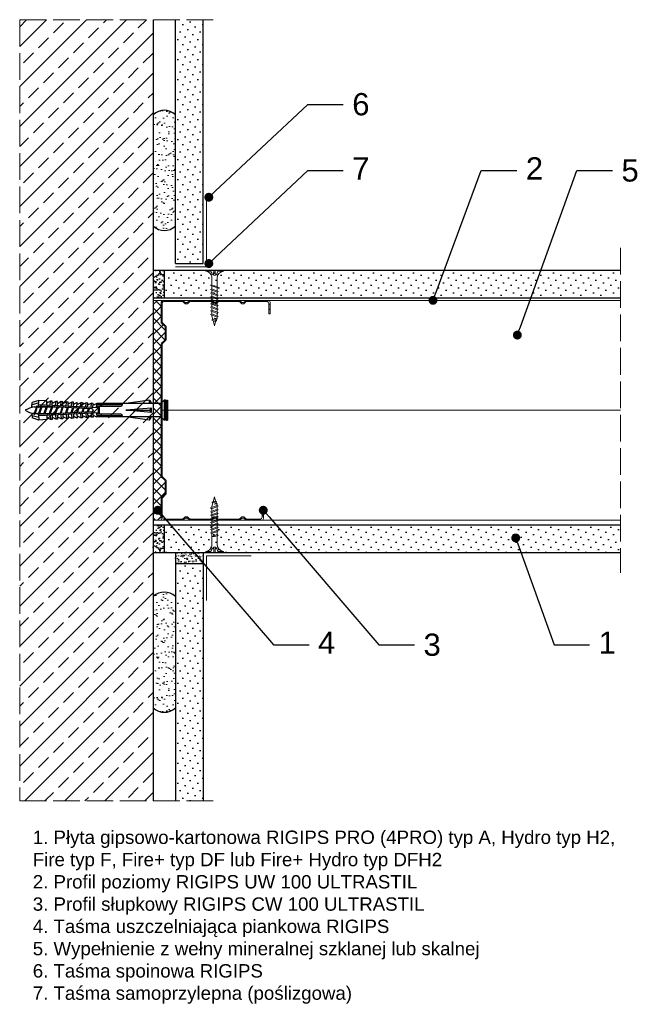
# Model space of a CAD drawing. Header units: millimetres. Extents: x 1525 to 3086, y 549 to 1600.
# Tile 6 of 6: x 2808 to 3086, y 1158 to 1600. Entities that reach past the tile are written whole.
import ezdxf
from ezdxf import colors
from ezdxf.entities.mleader import LeaderData, LeaderLine
from ezdxf.math import Vec2, Vec3

# ---------------------------------------------------------------- set-up
doc = ezdxf.new("R2010")
doc.units = ezdxf.units.MM
doc.linetypes.add('ACAD_ISO02W100', pattern=[15, 12, -3])
for name, color, linetype, lineweight in [('_ISOVER WELNA', 7, 'BATTING', 9), ('_RIGIPS AKCESORIA', 7, 'Continuous', 18), ('_RIGIPS G-K', 7, 'Continuous', 25), ('_RIGIPS PROFIL', 7, 'Continuous', 18), ('KRESKOWANIE', 7, 'Continuous', 9), ('OPISY', 7, 'Continuous', 9), ('PRZERYWANA', 7, 'ACAD_ISO02W100', 9)]:
    doc.layers.add(name, color=color, linetype=linetype, lineweight=lineweight)
doc.styles.get("Standard").update_dxf_attribs({"font": 'arial.ttf'})
doc.linetypes.add('BATTING', pattern='A,0.00254,-2.54,[134,ltypeshp.shx,S=2.54,R=0,X=-2.54,Y=0],-5.08,[134,ltypeshp.shx,S=2.54,R=180,X=2.54,Y=0],-2.54', length=10.16254)

# ---------------------------------------------------------------- blocks, each defined once
blk = doc.blocks.new('TN 25')
at = {"layer": '_RIGIPS AKCESORIA'}
for p, q in [((0, -0.84), (0, 7.16)), ((0, 7.16), (0.46, 7.16)), ((0.46, 4.78), (0, 4.78)), ((0.46, 7.16), (0.46, 4.78)), ((3.02, 4.46), (8.47, 4.46)), ((7.12, 4.46), (7.12, 3.18)), ((8.03, 2.01), (7.12, 4.46)), ((8.47, 4.46), (8.79, 5)), ((9.61, 1.51), (8.47, 4.46)), ((8.79, 5), (9.93, 2.01)), ((9, 4.46), (10.1, 4.46)), ((10.1, 4.46), (10.41, 5)), ((11.23, 1.51), (10.1, 4.46)), ((10.41, 5), (11.56, 2.01)), ((10.62, 4.46), (11.67, 4.46)), ((11.67, 4.46), (11.99, 5)), ((12.81, 1.51), (11.67, 4.46)), ((11.99, 5), (13.14, 2.01)), ((12.2, 4.46), (13.21, 4.46)), ((13.21, 4.46), (13.52, 5)), ((14.34, 1.51), (13.21, 4.46)), ((13.52, 5), (14.67, 2.01)), ((13.73, 4.46), (14.8, 4.46)), ((14.8, 4.46), (15.12, 5)), ((15.94, 1.51), (14.8, 4.46)), ((15.12, 5), (16.26, 2.01)), ((15.33, 4.46), (16.42, 4.46)), ((16.42, 4.46), (16.73, 5)), ((17.55, 1.51), (16.42, 4.46)), ((16.73, 5), (17.88, 2.01)), ((16.94, 4.46), (17.99, 4.46)), ((17.99, 4.46), (18.31, 5)), ((19.13, 1.51), (17.99, 4.46)), ((18.31, 5), (19.45, 2.01)), ((18.52, 4.46), (19.68, 4.46)), ((19.68, 4.46), (20, 5)), ((20.82, 1.51), (19.68, 4.46)), ((20, 5), (21.14, 2.01)), ((20.21, 4.46), (20.7, 4.46)), ((20.7, 4.46), (22.28, 3.98)), ((0, 3.5), (1.77, 3.5)), ((0, 2.83), (1.77, 2.83)), ((0.46, 1.64), (0, 1.64)), ((0.46, -0.84), (0.46, 1.64)), ((1.77, 3.5), (1.77, 4.2)), ((1.77, 2.83), (1.77, 2.18)), ((7.49, 2.01), (3.55, 2.01)), ((7.12, 3.18), (7.65, 1.53)), ((7.65, 1.53), (8.03, 2.01)), ((9.41, 2.01), (8.03, 2.01)), ((9.93, 2.01), (9.61, 1.51)), ((11.04, 2.01), (9.93, 2.01)), ((11.56, 2.01), (11.23, 1.51)), ((12.61, 2.01), (11.56, 2.01)), ((13.14, 2.01), (12.81, 1.51)), ((14.15, 2.01), (13.14, 2.01)), ((14.67, 2.01), (14.34, 1.51)), ((15.74, 2.01), (14.67, 2.01)), ((16.26, 2.01), (15.94, 1.51)), ((17.36, 2.01), (16.26, 2.01)), ((17.88, 2.01), (17.55, 1.51)), ((18.93, 2.01), (17.88, 2.01)), ((19.45, 2.01), (19.13, 1.51)), ((19.45, 2.01), (20.62, 2.01)), ((21.14, 2.01), (20.82, 1.51)), ((21.14, 2.01), (21.81, 2.12)), ((21.85, 1.83), (21.67, 3.28)), ((21.67, 3.28), (22.14, 2.4)), ((22.14, 2.4), (21.85, 1.83)), ((22.7, 2.36), (22.14, 2.4)), ((22.28, 3.98), (22.56, 4.37)), ((22.7, 2.36), (22.28, 3.98)), ((22.56, 4.37), (23.03, 2.71)), ((23.03, 2.71), (22.7, 2.36)), ((22.71, 3.85), (25, 3.24)), ((25, 3.24), (23.03, 2.71)), ((0, -0.84), (0.46, -0.84))]:
    blk.add_line(p, q, dxfattribs=at)
for centre, major_axis, ratio, start_param, end_param in [((3.09, 7.67), (0.17, 3.2), 0.826134, 1.773653, 3.180586), ((-0.04, 0.9), (0, 3.93), 0.848176, -0.720942, -0.151112), ((3.37, -1.57), (0.28, 3.57), 0.832181, 0.035984, 1.430787), ((-2.73, 15.91), (0, 14.76), 0.848176, 3.399396, 3.475072), ((0.59, 4.62), (0, 2.81), 0.848176, 3.475072, 3.862535), ((1.66, 3.18), (0, 0.895), 0.848176, -1.552777, -0.720942), ((1.66, 3.18), (0, 0.895), 0.848176, 3.862535, 4.730408)]:
    blk.add_ellipse(centre, major_axis=major_axis, ratio=ratio, start_param=start_param, end_param=end_param, dxfattribs=at)
blk = doc.blocks.new('CW 100 ULTRASTIL')
h = blk.add_hatch()
h.set_pattern_fill('ANSI31', color=256, scale=0.5, style=0)
h.paths.add_polyline_path([(179.46, 109.85, -0.198912), (179.6, 110.2), (181.11, 111.71, 0.198912), (181.26, 112.06), (181.26, 117.65, 0.198912), (181.11, 118), (179.6, 119.51, -0.198912), (179.46, 119.86), (179.46, 128.31, -0.414214), (180.26, 129.11), (188.58, 129.11, -0.198912), (188.93, 128.96), (189.64, 128.25, 0.198912), (189.99, 128.11), (190.58, 128.11, 0.198912), (190.93, 128.25), (191.64, 128.96, -0.198912), (191.99, 129.11), (201.28, 129.11, -0.198912), (201.63, 128.96), (202.34, 128.25, 0.198912), (202.69, 128.11), (203.28, 128.11, 0.198912), (203.63, 128.25), (204.34, 128.96, -0.198912), (204.69, 129.11), (213.98, 129.11, -0.198912), (214.33, 128.96), (215.04, 128.25, 0.198912), (215.39, 128.11), (215.98, 128.11, 0.198912), (216.33, 128.25), (217.04, 128.96, -0.198912), (217.39, 129.11), (226.56, 129.11, -0.414214), (227.36, 128.31), (227.36, 123.66), (227.91, 123.66), (227.91, 128.86, 0.414214), (227.11, 129.66), (217.39, 129.66, 0.198912), (217.04, 129.51), (216.33, 128.8, -0.198912), (215.98, 128.66), (215.39, 128.66, -0.198912), (215.04, 128.8), (214.33, 129.51, 0.198912), (213.98, 129.66), (204.69, 129.66, 0.198912), (204.34, 129.51), (203.63, 128.8, -0.198912), (203.28, 128.66), (202.69, 128.66, -0.198912), (202.34, 128.8), (201.63, 129.51, 0.198912), (201.28, 129.66), (191.99, 129.66, 0.198912), (191.64, 129.51), (190.93, 128.8, -0.198912), (190.58, 128.66), (189.99, 128.66, -0.198912), (189.64, 128.8), (188.93, 129.51, 0.198912), (188.58, 129.66), (179.71, 129.66, 0.414214), (178.91, 128.86), (178.91, 119.86, 0.198912), (179.05, 119.51), (180.56, 118, -0.198912), (180.71, 117.65), (180.71, 112.06, -0.198912), (180.56, 111.71), (179.05, 110.2, 0.198912), (178.91, 109.85), (178.91, 50.66, 0.198912), (179.05, 50.31), (180.56, 48.8, -0.198912), (180.71, 48.45), (180.71, 42.86, -0.198912), (180.56, 42.51), (179.05, 41, 0.198912), (178.91, 40.65), (178.91, 31.66, 0.414214), (179.71, 30.86), (188.58, 30.86, 0.198912), (188.93, 31), (189.64, 31.71, -0.198912), (189.99, 31.86), (190.58, 31.86, -0.198912), (190.93, 31.71), (191.64, 31, 0.198912), (191.99, 30.86), (201.28, 30.86, 0.198912), (201.63, 31), (202.34, 31.71, -0.198912), (202.69, 31.86), (203.28, 31.86, -0.198912), (203.63, 31.71), (204.34, 31, 0.198912), (204.69, 30.86), (213.98, 30.86, 0.198912), (214.33, 31), (215.04, 31.71, -0.198912), (215.39, 31.86), (215.98, 31.86, -0.198912), (216.33, 31.71), (217.04, 31, 0.198912), (217.39, 30.86), (224.11, 30.86, 0.414214), (224.91, 31.66), (224.91, 36.86), (224.36, 36.86), (224.36, 32.21, -0.414214), (223.56, 31.41), (217.39, 31.41, -0.198912), (217.04, 31.55), (216.33, 32.26, 0.198912), (215.98, 32.41), (215.39, 32.41, 0.198912), (215.04, 32.26), (214.33, 31.55, -0.198912), (213.98, 31.41), (204.69, 31.41, -0.198912), (204.34, 31.55), (203.63, 32.26, 0.198912), (203.28, 32.41), (202.69, 32.41, 0.198912), (202.34, 32.26), (201.63, 31.55, -0.198912), (201.28, 31.41), (191.99, 31.41, -0.198912), (191.64, 31.55), (190.93, 32.26, 0.198912), (190.58, 32.41), (189.99, 32.41, 0.198912), (189.64, 32.26), (188.93, 31.55, -0.198912), (188.58, 31.41), (180.26, 31.41, -0.414214), (179.46, 32.21), (179.46, 40.65, -0.198912), (179.6, 41), (181.11, 42.51, 0.198912), (181.26, 42.86), (181.26, 48.45, 0.198912), (181.11, 48.8), (179.6, 50.31, -0.198912), (179.46, 50.66)])
at = {"layer": '_RIGIPS PROFIL'}
for p, q in [((178.91, 128.86), (178.91, 119.86)), ((179.46, 128.31), (179.46, 119.86)), ((188.58, 129.66), (179.71, 129.66)), ((188.58, 129.11), (180.26, 129.11)), ((188.93, 129.51), (189.64, 128.8)), ((188.93, 128.96), (189.64, 128.25)), ((190.58, 128.66), (189.99, 128.66)), ((191.64, 129.51), (190.93, 128.8)), ((191.64, 128.96), (190.93, 128.25)), ((201.28, 129.66), (191.99, 129.66)), ((201.28, 129.11), (191.99, 129.11)), ((201.63, 129.51), (202.34, 128.8)), ((201.63, 128.96), (202.34, 128.25)), ((203.28, 128.66), (202.69, 128.66)), ((204.34, 129.51), (203.63, 128.8)), ((204.34, 128.96), (203.63, 128.25)), ((204.69, 129.66), (213.98, 129.66)), ((204.69, 129.11), (213.98, 129.11)), ((214.33, 129.51), (215.04, 128.8)), ((214.33, 128.96), (215.04, 128.25)), ((215.98, 128.66), (215.39, 128.66)), ((217.04, 129.51), (216.33, 128.8)), ((217.04, 128.96), (216.33, 128.25)), ((227.11, 129.66), (217.39, 129.66)), ((226.56, 129.11), (217.39, 129.11)), ((227.36, 123.66), (227.36, 128.31)), ((227.91, 123.66), (227.91, 128.86)), ((190.58, 128.11), (189.99, 128.11)), ((203.28, 128.11), (202.69, 128.11)), ((215.98, 128.11), (215.39, 128.11)), ((180.56, 118), (179.05, 119.51)), ((181.11, 118), (179.6, 119.51)), ((227.36, 123.66), (227.91, 123.66)), ((180.71, 117.65), (180.71, 112.06)), ((181.26, 117.65), (181.26, 112.06)), ((180.56, 111.71), (179.05, 110.2)), ((181.11, 111.71), (179.6, 110.2)), ((178.91, 109.85), (178.91, 50.66)), ((179.46, 109.85), (179.46, 50.66)), ((180.56, 48.8), (179.05, 50.31)), ((181.11, 48.8), (179.6, 50.31)), ((180.71, 42.86), (180.71, 48.45)), ((181.26, 42.86), (181.26, 48.45)), ((178.91, 31.66), (178.91, 40.65)), ((180.56, 42.51), (179.05, 41)), ((179.46, 32.21), (179.46, 40.65)), ((181.11, 42.51), (179.6, 41)), ((224.36, 36.86), (224.36, 32.21)), ((224.36, 36.86), (224.91, 36.86)), ((224.91, 36.86), (224.91, 31.66)), ((188.58, 31.41), (180.26, 31.41)), ((188.93, 31.55), (189.64, 32.26)), ((188.93, 31), (189.64, 31.71)), ((190.58, 32.41), (189.99, 32.41)), ((190.58, 31.86), (189.99, 31.86)), ((191.64, 31.55), (190.93, 32.26)), ((191.64, 31), (190.93, 31.71)), ((201.28, 31.41), (191.99, 31.41)), ((201.63, 31.55), (202.34, 32.26)), ((201.63, 31), (202.34, 31.71)), ((203.28, 32.41), (202.69, 32.41)), ((203.28, 31.86), (202.69, 31.86)), ((204.34, 31.55), (203.63, 32.26)), ((204.34, 31), (203.63, 31.71)), ((204.69, 31.41), (213.98, 31.41)), ((214.33, 31.55), (215.04, 32.26)), ((214.33, 31), (215.04, 31.71)), ((215.98, 32.41), (215.39, 32.41)), ((215.98, 31.86), (215.39, 31.86)), ((217.04, 31.55), (216.33, 32.26)), ((217.04, 31), (216.33, 31.71)), ((223.56, 31.41), (217.39, 31.41)), ((188.58, 30.86), (179.71, 30.86)), ((201.28, 30.86), (191.99, 30.86)), ((204.69, 30.86), (213.98, 30.86)), ((224.11, 30.86), (217.39, 30.86))]:
    blk.add_line(p, q, dxfattribs=at)
for centre, radius, start, end in [((179.71, 128.86), 0.8, 90, 180), ((180.26, 128.31), 0.8, 90, 180), ((188.58, 129.16), 0.5, 45, 90), ((188.58, 128.61), 0.5, 45, 90), ((189.99, 129.16), 0.5, 225, 270), ((190.58, 129.16), 0.5, 270, 315), ((191.99, 129.16), 0.5, 90, 135), ((191.99, 128.61), 0.5, 90, 135), ((201.28, 129.16), 0.5, 45, 90), ((201.28, 128.61), 0.5, 45, 90), ((202.69, 129.16), 0.5, 225, 270), ((203.28, 129.16), 0.5, 270, 315), ((204.69, 129.16), 0.5, 90, 135), ((204.69, 128.61), 0.5, 90, 135), ((213.98, 129.16), 0.5, 45, 90), ((213.98, 128.61), 0.5, 45, 90), ((215.39, 129.16), 0.5, 225, 270), ((215.98, 129.16), 0.5, 270, 315), ((217.39, 129.16), 0.5, 90, 135), ((217.39, 128.61), 0.5, 90, 135), ((226.56, 128.31), 0.8, 0, 90), ((227.11, 128.86), 0.8, 0, 90), ((189.99, 128.61), 0.5, 225, 270), ((190.58, 128.61), 0.5, 270, 315), ((202.69, 128.61), 0.5, 225, 270), ((203.28, 128.61), 0.5, 270, 315), ((215.39, 128.61), 0.5, 225, 270), ((215.98, 128.61), 0.5, 270, 315), ((179.41, 119.86), 0.5, 180, 225), ((179.96, 119.86), 0.5, 180, 225), ((180.21, 117.65), 0.5, 0, 45), ((180.76, 117.65), 0.5, 0, 45), ((180.21, 112.06), 0.5, 315, 0), ((180.76, 112.06), 0.5, 315, 0), ((179.41, 109.85), 0.5, 135, 180), ((179.96, 109.85), 0.5, 135, 180), ((179.41, 50.66), 0.5, 180, 225), ((179.96, 50.66), 0.5, 180, 225), ((180.21, 48.45), 0.5, 0, 45), ((180.76, 48.45), 0.5, 0, 45), ((179.41, 40.65), 0.5, 135, 180), ((179.96, 40.65), 0.5, 135, 180), ((180.21, 42.86), 0.5, 315, 0), ((180.76, 42.86), 0.5, 315, 0), ((179.71, 31.66), 0.8, 180, 270), ((180.26, 32.21), 0.8, 180, 270), ((188.58, 31.91), 0.5, 270, 315), ((188.58, 31.36), 0.5, 270, 315), ((189.99, 31.91), 0.5, 90, 135), ((189.99, 31.36), 0.5, 90, 135), ((190.58, 31.91), 0.5, 45, 90), ((190.58, 31.36), 0.5, 45, 90), ((191.99, 31.91), 0.5, 225, 270), ((191.99, 31.36), 0.5, 225, 270), ((201.28, 31.91), 0.5, 270, 315), ((201.28, 31.36), 0.5, 270, 315), ((202.69, 31.91), 0.5, 90, 135), ((202.69, 31.36), 0.5, 90, 135), ((203.28, 31.91), 0.5, 45, 90), ((203.28, 31.36), 0.5, 45, 90), ((204.69, 31.91), 0.5, 225, 270), ((204.69, 31.36), 0.5, 225, 270), ((213.98, 31.91), 0.5, 270, 315), ((213.98, 31.36), 0.5, 270, 315), ((215.39, 31.91), 0.5, 90, 135), ((215.39, 31.36), 0.5, 90, 135), ((215.98, 31.91), 0.5, 45, 90), ((215.98, 31.36), 0.5, 45, 90), ((217.39, 31.91), 0.5, 225, 270), ((217.39, 31.36), 0.5, 225, 270), ((223.56, 32.21), 0.8, 270, 0), ((224.11, 31.66), 0.8, 270, 0)]:
    blk.add_arc(centre, radius, start, end, dxfattribs=at)
blk = doc.blocks.new('kolek rozprezny komplet 60')
for p, q in [((390.66, 217.01), (390.76, 218.91)), ((393.15, 216.88), (390.66, 217.01)), ((393.75, 218.75), (390.71, 217.96)), ((393.81, 219.85), (390.76, 218.91)), ((391.67, 216.95), (392.67, 216.95)), ((392.67, 216.95), (391.67, 213.95)), ((392.67, 216.95), (392.07, 213.95)), ((393.07, 216.95), (392.07, 213.95)), ((392.67, 216.95), (393.04, 217.45)), ((393.07, 216.95), (393.04, 217.45)), ((393.07, 216.95), (394.67, 216.95)), ((394.67, 216.95), (393.67, 213.95)), ((393.68, 217.35), (393.81, 219.85)), ((417.38, 216.11), (393.68, 217.35)), ((420.47, 216.55), (393.71, 217.95)), ((397.41, 219.66), (393.81, 219.85)), ((394.67, 216.95), (394.07, 213.95)), ((395.07, 216.95), (394.07, 213.95)), ((394.67, 216.95), (394.92, 217.29)), ((395.07, 216.95), (395.05, 217.28)), ((395.07, 216.95), (397.07, 216.95)), ((397.07, 216.95), (396.07, 213.95)), ((397.07, 216.95), (396.47, 213.95)), ((397.47, 216.95), (396.47, 213.95)), ((397.07, 216.95), (397.23, 217.17)), ((397.31, 217.76), (397.41, 219.66)), ((397.47, 216.95), (397.46, 217.16)), ((397.47, 216.95), (399.47, 216.95)), ((397.67, 217.14), (397.71, 217.74)), ((399, 219.58), (397.82, 218.98)), ((398.47, 217.1), (398.5, 217.7)), ((399.47, 216.95), (398.47, 213.95)), ((399.47, 216.95), (398.87, 213.95)), ((399.87, 216.95), (398.87, 213.95)), ((398.9, 217.68), (399, 219.58)), ((399.8, 219.54), (399, 219.58)), ((399.47, 216.95), (399.55, 217.05)), ((399.7, 217.64), (399.8, 219.54)), ((399.87, 216.95), (399.87, 217.03)), ((399.87, 216.95), (401.38, 216.95)), ((400.07, 217.02), (400.1, 217.62)), ((401.4, 219.45), (400.22, 218.85)), ((400.87, 216.98), (400.9, 217.58)), ((401.87, 216.92), (400.87, 213.95)), ((401.87, 216.92), (401.27, 213.95)), ((402.26, 216.9), (401.27, 213.95)), ((401.3, 217.56), (401.4, 219.45)), ((402.2, 219.41), (401.4, 219.45)), ((402.1, 217.51), (402.2, 219.41)), ((402.47, 216.89), (402.5, 217.49)), ((403.8, 219.33), (402.61, 218.72)), ((403.27, 216.85), (403.3, 217.45)), ((404.22, 216.8), (403.31, 214.05)), ((403.7, 217.43), (403.8, 219.33)), ((404.24, 216.8), (403.7, 214.07)), ((404.62, 216.78), (403.72, 214.07)), ((404.6, 219.29), (403.8, 219.33)), ((404.5, 217.39), (404.6, 219.29)), ((404.86, 216.77), (404.9, 217.37)), ((406.19, 219.2), (405.01, 218.6)), ((405.66, 216.73), (405.69, 217.32)), ((406.09, 217.3), (406.19, 219.2)), ((406.99, 219.16), (406.19, 219.2)), ((406.89, 217.26), (406.99, 219.16)), ((407.26, 216.64), (407.29, 217.24)), ((408.59, 219.08), (407.41, 218.47)), ((408.06, 216.6), (408.09, 217.2)), ((408.49, 217.18), (408.59, 219.08)), ((409.39, 219.03), (408.59, 219.08)), ((409.29, 217.14), (409.39, 219.03)), ((409.66, 216.52), (409.69, 217.12)), ((410.99, 218.95), (409.8, 218.35)), ((410.46, 216.47), (410.49, 217.07)), ((410.89, 217.05), (410.99, 218.95)), ((412.59, 218.87), (411.4, 218.26)), ((412.05, 216.39), (412.09, 216.99)), ((412.49, 216.97), (412.59, 218.87)), ((413.38, 218.82), (412.59, 218.87)), ((412.85, 216.35), (412.89, 216.95)), ((413.28, 216.93), (413.38, 218.82)), ((414.98, 218.74), (413.8, 218.14)), ((414.45, 216.27), (414.48, 216.86)), ((414.88, 216.84), (414.98, 218.74)), ((415.78, 218.7), (414.98, 218.74)), ((415.25, 216.22), (415.28, 216.82)), ((415.68, 216.8), (415.78, 218.7)), ((417.38, 218.62), (416.2, 218.01)), ((417.28, 216.72), (417.38, 218.62)), ((418.18, 218.57), (417.38, 218.62)), ((418.08, 216.68), (418.18, 218.57)), ((419.78, 218.49), (418.59, 217.89)), ((419.68, 216.59), (419.78, 218.49)), ((430.17, 217.15), (419.71, 217.15)), ((431.37, 217.95), (419.75, 217.95)), ((448.67, 218.45), (419.77, 218.45)), ((420.47, 217.15), (420.47, 213.75)), ((420.67, 217.15), (420.67, 213.75)), ((420.87, 217.15), (420.87, 213.75)), ((443.47, 219.95), (432.8, 218.45)), ((443.47, 218.45), (443.47, 219.95)), ((443.47, 219.95), (444.34, 218.45)), ((450.17, 219.95), (448.67, 218.45)), ((448.67, 218.45), (448.67, 212.45)), ((448.67, 216.95), (448.67, 213.95)), ((450.17, 219.95), (450.17, 210.95)), ((450.67, 219.95), (450.17, 219.95)), ((450.67, 219.95), (450.67, 210.95)), ((450.67, 219.35), (451.17, 219.95)), ((451.17, 219.95), (451.67, 219.95)), ((451.17, 219.95), (451.17, 210.95)), ((451.67, 219.95), (451.67, 210.95)), ((393.15, 214.02), (390.66, 213.89)), ((390.66, 213.89), (390.76, 211.99)), ((393.75, 212.15), (390.71, 212.94)), ((391.67, 213.95), (391.71, 213.45)), ((391.71, 213.45), (392.07, 213.95)), ((392.07, 213.95), (393.67, 213.95)), ((393.67, 213.95), (393.7, 213.55)), ((417.38, 214.79), (393.68, 213.55)), ((393.68, 213.55), (393.81, 211.05)), ((420.47, 214.35), (393.71, 212.95)), ((393.78, 213.55), (394.07, 213.95)), ((394.07, 213.95), (396.07, 213.95)), ((396.07, 213.95), (396.09, 213.67)), ((396.28, 213.68), (396.47, 213.95)), ((396.47, 213.95), (398.47, 213.95)), ((397.31, 213.14), (397.41, 211.24)), ((397.67, 213.76), (397.71, 213.16)), ((398.47, 213.95), (398.48, 213.8)), ((398.47, 213.8), (398.5, 213.2)), ((398.77, 213.81), (398.87, 213.95)), ((398.87, 213.95), (400.87, 213.95)), ((398.9, 213.22), (399, 211.32)), ((399.7, 213.26), (399.8, 211.36)), ((400.07, 213.88), (400.1, 213.28)), ((400.87, 213.95), (400.88, 213.92)), ((400.87, 213.92), (400.9, 213.32)), ((401.27, 213.95), (401.38, 213.95)), ((401.27, 213.94), (401.27, 213.95)), ((401.3, 213.35), (401.4, 211.45)), ((402.1, 213.39), (402.2, 211.49)), ((402.47, 214.01), (402.5, 213.41)), ((403.27, 214.05), (403.3, 213.45)), ((403.7, 213.47), (403.8, 211.57)), ((404.5, 213.51), (404.6, 211.62)), ((404.86, 214.13), (404.9, 213.53)), ((405.66, 214.17), (405.69, 213.58)), ((406.58, 216.68), (405.75, 214.18)), ((406.09, 213.6), (406.19, 211.7)), ((406.62, 216.68), (406.12, 214.2)), ((406.98, 216.66), (406.16, 214.2)), ((406.89, 213.64), (406.99, 211.74)), ((407.26, 214.26), (407.29, 213.66)), ((408.59, 211.82), (407.41, 212.43)), ((408.06, 214.3), (408.09, 213.7)), ((408.94, 216.55), (408.19, 214.31)), ((408.49, 213.72), (408.59, 211.82)), ((408.99, 216.55), (408.55, 214.33)), ((409.34, 216.53), (408.6, 214.33)), ((409.29, 213.76), (409.39, 211.87)), ((409.66, 214.38), (409.69, 213.79)), ((410.99, 211.95), (409.8, 212.55)), ((410.46, 214.43), (410.49, 213.83)), ((411.3, 216.43), (410.64, 214.44)), ((410.89, 213.85), (410.99, 211.95)), ((411.37, 216.43), (410.98, 214.45)), ((411.69, 216.41), (411.04, 214.46)), ((412.59, 212.03), (411.4, 212.64)), ((412.05, 214.51), (412.09, 213.91)), ((412.49, 213.93), (412.59, 212.03)), ((412.85, 214.55), (412.89, 213.95)), ((413.66, 216.31), (413.08, 214.56)), ((413.28, 213.97), (413.38, 212.08)), ((413.75, 216.3), (413.4, 214.58)), ((414.05, 216.29), (413.49, 214.58)), ((414.98, 212.16), (413.8, 212.76)), ((414.45, 214.64), (414.48, 214.04)), ((414.88, 214.06), (414.98, 212.16)), ((415.25, 214.68), (415.28, 214.08)), ((416.02, 216.18), (415.52, 214.69)), ((415.68, 214.1), (415.78, 212.2)), ((416.12, 216.18), (415.83, 214.71)), ((416.41, 216.16), (415.93, 214.71)), ((417.38, 212.29), (416.2, 212.89)), ((417.28, 214.18), (417.38, 212.29)), ((418.22, 215.58), (418.01, 214.95)), ((418.08, 214.22), (418.18, 212.33)), ((419.78, 212.41), (418.59, 213.01)), ((419.68, 214.31), (419.78, 212.41)), ((430.17, 213.75), (419.71, 213.75)), ((431.37, 212.95), (419.75, 212.95)), ((448.67, 212.45), (419.77, 212.45)), ((444.34, 216.37), (432.8, 215.45)), ((432.8, 215.45), (443.47, 215.45)), ((444.34, 214.53), (432.8, 215.45)), ((443.47, 210.95), (432.8, 212.45)), ((444.34, 216.37), (443.47, 215.45)), ((444.34, 214.53), (443.47, 215.45)), ((443.47, 212.45), (443.47, 210.95)), ((443.47, 210.95), (444.34, 212.45)), ((444.34, 214.53), (444.34, 216.37)), ((450.17, 210.95), (448.67, 212.45)), ((393.81, 211.05), (390.76, 211.99)), ((397.41, 211.24), (393.81, 211.05)), ((399, 211.32), (397.82, 211.93)), ((399.8, 211.36), (399, 211.32)), ((401.4, 211.45), (400.22, 212.05)), ((402.2, 211.49), (401.4, 211.45)), ((403.8, 211.57), (402.61, 212.18)), ((404.6, 211.62), (403.8, 211.57)), ((406.19, 211.7), (405.01, 212.3)), ((406.99, 211.74), (406.19, 211.7)), ((409.39, 211.87), (408.59, 211.82)), ((413.38, 212.08), (412.59, 212.03)), ((415.78, 212.2), (414.98, 212.16)), ((418.18, 212.33), (417.38, 212.29)), ((450.67, 210.95), (450.17, 210.95)), ((450.67, 211.55), (451.17, 210.95)), ((451.17, 210.95), (451.67, 210.95))]:
    blk.add_line(p, q)
for centre, radius, start, end in [((393.41, 206.24), 10.85, 99.2038, 121.9083), ((393.65, 216.85), 0.5, 87, 177), ((397.68, 219.24), 0.3, 177, 297), ((400.08, 219.12), 0.3, 177, 297), ((402.48, 218.99), 0.3, 177, 297), ((404.87, 218.87), 0.3, 177, 297), ((407.27, 218.74), 0.3, 177, 297), ((409.67, 218.61), 0.3, 177, 297), ((411.27, 218.53), 0.3, 177, 297), ((413.66, 218.41), 0.3, 177, 297), ((416.06, 218.28), 0.3, 177, 297), ((418.46, 218.15), 0.3, 177, 297), ((422.67, 216.95), 1, 90, 168.463), ((430.17, 218.45), 1.3, 270, 0), ((393.41, 224.66), 10.85, 238.0917, 260.7962), ((393.65, 214.05), 0.5, 183, 273), ((407.27, 212.16), 0.3, 63, 183), ((409.67, 212.29), 0.3, 63, 183), ((411.27, 212.37), 0.3, 63, 183), ((413.66, 212.5), 0.3, 63, 183), ((416.06, 212.62), 0.3, 63, 183), ((417.55, 215.45), 0.682, 255.8604, 104.1386), ((418.46, 212.75), 0.3, 63, 183), ((422.67, 213.95), 1, 191.537, 270), ((430.17, 212.45), 1.3, 0, 90), ((397.68, 211.66), 0.3, 63, 183), ((400.08, 211.78), 0.3, 63, 183), ((402.48, 211.91), 0.3, 63, 183), ((404.87, 212.03), 0.3, 63, 183)]:
    blk.add_arc(centre, radius, start, end)
blk = doc.blocks.new('_Dot')
at = {"color": 0, "linetype": 'ByBlock', "lineweight": -2}
blk.add_line((-0.5, 0), (-1, 0), dxfattribs=at)
at = {"color": 0, "linetype": 'ByBlock', "const_width": 0.5}
blk.add_lwpolyline([(-0.25, 0, 1), (0.25, 0, 1)], format="xyb", close=True, dxfattribs=at)

msp = doc.modelspace()

# ---------------------------------------------------------------- hatches: boundary and pattern name
at = {"layer": '_RIGIPS AKCESORIA'}
h = msp.add_hatch(dxfattribs=at)
h.set_pattern_fill('ANSI37', color=256, style=0)
h.set_pattern_definition([(45, (572.6897, 384.5676), (-2.245064, 2.245064), []), (135, (572.6897, 384.5676), (-2.245064, -2.245064), [])])
h.paths.add_polyline_path([(2871.39, 1454.04, -0.198912), (2871.54, 1454.4), (2873.05, 1455.9, 0.198912), (2873.19, 1456.26), (2873.19, 1461.84, 0.198912), (2873.05, 1462.2), (2871.54, 1463.7, -0.198912), (2871.39, 1464.06), (2871.39, 1473.05, -0.414214), (2872.19, 1473.85), (2867.89, 1473.85), (2867.89, 1375.05), (2872.19, 1375.05, -0.414214), (2871.39, 1375.85), (2871.39, 1384.84, -0.198912), (2871.54, 1385.2), (2873.05, 1386.7, 0.198912), (2873.19, 1387.06), (2873.19, 1392.64, 0.198912), (2873.05, 1393), (2871.54, 1394.5, -0.198912), (2871.39, 1394.86)])
at = {"layer": '_RIGIPS G-K'}
h = msp.add_hatch(dxfattribs=at)
h.set_pattern_fill('DOTS', color=256, scale=2, angle=225, style=0)
h.set_pattern_definition([(135, (1282.6897, 2873.0027), (1.122532, 3.367596), [0, -3.175])])
h.paths.add_polyline_path([(2890.39, 1599.95), (2877.89, 1599.95), (2877.89, 1490.45), (2890.39, 1490.45)])
h = msp.add_hatch(dxfattribs=at)
h.set_pattern_fill('AR-SAND', color=256, scale=0.05, style=0)
h.set_pattern_definition([(37.5, (853.3564, 384.5676), (-0.0800016, 2.4470662), [0, -1.9304, 0, -2.159, 0, -2.06375]), (7.5, (853.3564, 384.5676), (2.2476164, 3.5841255), [0, -1.0414, 0, -1.7399, 0, -0.66675]), (327.5, (851.7943, 384.5676), (3.9549619, 0.007186), [0, -0.635, 0, -2.286, 0, -2.9845]), (317.5, (851.7943, 384.5676), (3.8177823, 1.1146466), [0, -0.3175, 0, -1.4986, 0, -1.7145])])
h.paths.add_polyline_path([(2872.89, 1487.45), (2867.89, 1487.45), (2867.89, 1474.95), (2872.89, 1474.95)])
h = msp.add_hatch(dxfattribs=at)
h.set_pattern_fill('DOTS', color=256, scale=2, angle=225, style=0)
h.set_pattern_definition([(225, (582.6897, 0), (1.122532, -3.367596), [0, -3.175])])
h.paths.add_polyline_path([(3077.89, 1487.45), (2872.89, 1487.45), (2872.89, 1474.95), (3077.89, 1474.95)])
h = msp.add_hatch(dxfattribs=at)
h.set_pattern_fill('AR-SAND', color=256, scale=0.05, style=0)
h.set_pattern_definition([(322.5, (853.3564, 2463.4351), (-0.0800016, -2.4470662), [0, -1.9304, 0, -2.159, 0, -2.06375]), (352.5, (853.3564, 2463.435), (2.2476164, -3.5841255), [0, -1.0414, 0, -1.7399, 0, -0.66675]), (32.5, (851.7943, 2463.4351), (3.9549619, -0.007186), [0, -0.635, 0, -2.286, 0, -2.9845]), (42.5, (851.7943, 2463.435), (3.8177823, -1.1146466), [0, -0.3175, 0, -1.4986, 0, -1.7145])])
h.paths.add_polyline_path([(2867.89, 1360.55), (2872.89, 1360.55), (2872.89, 1373.05), (2867.89, 1373.05)])
h = msp.add_hatch(dxfattribs=at)
h.set_pattern_fill('DOTS', color=256, scale=2, angle=225, style=0)
h.set_pattern_definition([(225, (582.6897, -0.9), (1.122532, -3.367596), [0, -3.175])])
h.paths.add_polyline_path([(3077.89, 1373.05), (2872.89, 1373.05), (2872.89, 1360.55), (3077.89, 1360.55)])
h = msp.add_hatch(dxfattribs=at)
h.set_pattern_fill('DOTS', color=256, scale=2, angle=225, style=0)
h.set_pattern_definition([(225, (1282.6897, -25), (1.122532, -3.367596), [0, -3.175])])
h.paths.add_polyline_path([(2877.89, 1248.95), (2890.39, 1248.95), (2890.39, 1355.55), (2877.89, 1355.55)])
at = {"layer": 'KRESKOWANIE'}
h = msp.add_hatch(dxfattribs=at)
h.set_pattern_fill('ANSI33', color=256, scale=2, angle=180, style=0)
h.set_pattern_definition([(225, (932.69, -9e-13), (8.980256, -8.980256), []), (225, (923.71, -9e-13), (8.980256, -8.980256), [6.35, -3.175])])
h.paths.add_polyline_path([(2867.89, 1599.95), (2807.89, 1599.95), (2807.89, 1248.95), (2867.89, 1248.95)])
h = msp.add_hatch(dxfattribs=at)
h.set_pattern_fill('AR-SAND', color=256, scale=0.1, style=0)
h.set_pattern_definition([(322.5, (1282.6897, 2873.0027), (-0.160003, -4.894132), [0, -3.8608, 0, -4.318, 0, -4.1275]), (352.5, (1282.69, 2873.003), (4.495233, -7.16825), [0, -2.0828, 0, -3.4798, 0, -1.3335]), (32.5, (1279.5655, 2873.0027), (7.909924, -0.014372), [0, -1.27, 0, -4.572, 0, -5.969]), (42.5, (1279.5655, 2873.003), (7.635565, -2.229293), [0, -0.635, 0, -2.9972, 0, -3.429])])
h.paths.add_polyline_path([(2877.89, 1507.25, -0.4), (2867.89, 1507.25), (2867.89, 1557.25, -0.4), (2877.89, 1557.25)])
h = msp.add_hatch(dxfattribs=at)
h.set_pattern_fill('AR-SAND', color=256, scale=0.05, style=0)
h.set_pattern_definition([(37.5, (1282.6897, -25), (-0.0800016, 2.4470662), [0, -1.9304, 0, -2.159, 0, -2.06375]), (7.5, (1282.6897, -25), (2.2476164, 3.5841255), [0, -1.0414, 0, -1.7399, 0, -0.66675]), (327.5, (1281.1276, -25), (3.9549619, 0.007186), [0, -0.635, 0, -2.286, 0, -2.9845]), (317.5, (1281.1276, -25), (3.817782, 1.1146466), [0, -0.3175, 0, -1.4986, 0, -1.7145])])
h.paths.add_polyline_path([(2890.39, 1360.55), (2877.89, 1360.55), (2877.89, 1355.55), (2890.39, 1355.55)])
h = msp.add_hatch(dxfattribs=at)
h.set_pattern_fill('AR-SAND', color=256, scale=0.1, style=0)
h.set_pattern_definition([(37.5, (1282.6897, -25), (-0.160003, 4.894132), [0, -3.8608, 0, -4.318, 0, -4.1275]), (7.5, (1282.69, -25), (4.495233, 7.16825), [0, -2.0828, 0, -3.4798, 0, -1.3335]), (327.5, (1279.5655, -25), (7.909924, 0.014372), [0, -1.27, 0, -4.572, 0, -5.969]), (317.5, (1279.5655, -25), (7.635565, 2.229293), [0, -0.635, 0, -2.9972, 0, -3.429])])
h.paths.add_polyline_path([(2877.89, 1340.75, 0.4), (2867.89, 1340.75), (2867.89, 1290.75, 0.4), (2877.89, 1290.75)])

# ---------------------------------------------------------------- linework, layer by layer
for p, q in [((2867.89, 1599.95), (2867.89, 1248.95)), ((2877.89, 1490.45), (2877.89, 1599.95)), ((2890.39, 1490.45), (2890.39, 1599.95)), ((2877.89, 1490.45), (2890.39, 1490.45)), ((2877.89, 1360.55), (2877.89, 1248.95)), ((2890.39, 1360.55), (2890.39, 1248.95)), ((2877.89, 1355.55), (2890.39, 1355.55))]:
    msp.add_line(p, q)
at = {"layer": '_ISOVER WELNA', "ltscale": 4.8}
msp.add_line((3077.89, 1424.45), (2871.94, 1424.45), dxfattribs=at)
at = {"layer": '_RIGIPS AKCESORIA'}
for p, q in [((2891.89, 1490.45), (2891.89, 1520.45)), ((2877.89, 1488.95), (2892.89, 1488.95))]:
    msp.add_line(p, q, dxfattribs=at)
msp.add_lwpolyline([(2891.89, 1339.05), (2891.89, 1359.05), (2911.89, 1359.05)], dxfattribs=at)
at = {"layer": '_RIGIPS G-K'}
for p, q in [((2867.89, 1487.45), (3077.89, 1487.45)), ((2872.89, 1487.45), (2872.89, 1474.95)), ((2867.89, 1474.95), (3077.89, 1474.95)), ((2867.89, 1373.05), (3077.89, 1373.05)), ((2872.89, 1373.05), (2872.89, 1360.55)), ((2867.89, 1360.55), (3077.89, 1360.55))]:
    msp.add_line(p, q, dxfattribs=at)
for centre, start, end in [((2872.89, 1552), 46.3972, 133.6028), ((2872.89, 1512.5), 226.3972, 313.6028), ((2872.89, 1335.5), 46.3972, 133.6028), ((2872.89, 1296), 226.3972, 313.6028)]:
    msp.add_arc(centre, 7.25, start, end, dxfattribs=at)
at = {"layer": '_RIGIPS PROFIL'}
for p, q in [((2867.89, 1473.85), (3077.89, 1473.85)), ((2867.89, 1375.05), (3077.89, 1375.05))]:
    msp.add_line(p, q, dxfattribs=at)
at = {"layer": 'PRZERYWANA'}
for p, q in [((2807.89, 1599.95), (2807.89, 1248.95)), ((2807.89, 1599.95), (2897.89, 1599.95)), ((3077.89, 1497.45), (3077.89, 1351.45)), ((2807.89, 1248.95), (2897.89, 1248.95))]:
    msp.add_line(p, q, dxfattribs=at)

# ---------------------------------------------------------------- block references
msp.add_blockref('kolek rozprezny komplet 60', (2422.72, 1209))
at = {"layer": '_RIGIPS AKCESORIA', "xscale": -1, "rotation": 90}
msp.add_blockref('TN 25', (2898.64, 1487.45), dxfattribs=at)
at = {"layer": '_RIGIPS AKCESORIA', "rotation": 90}
msp.add_blockref('TN 25', (2898.64, 1360.55), dxfattribs=at)
at = {"layer": '_RIGIPS PROFIL'}
msp.add_blockref('CW 100 ULTRASTIL', (2692.49, 1344.19), dxfattribs=at)

# ---------------------------------------------------------------- texts
at = {"insert": (2813.77, 1235.6), "char_height": 6, "width": 262.4481, "attachment_point": 1}
msp.add_mtext('1. Płyta gipsowo-kartonowa RIGIPS PRO (4PRO) typ A, Hydro typ H2, Fire typ F, Fire+ typ DF lub Fire+ Hydro typ DFH2\\P2. Profil poziomy RIGIPS UW 100 ULTRASTIL\\P3. Profil słupkowy RIGIPS CW 100 ULTRASTIL\\P4. Taśma uszczelniająca piankowa RIGIPS\\P5. Wypełnienie z wełny mineralnej szklanej lub skalnej\\P6. Taśma spoinowa RIGIPS\\P7. Taśma samoprzylepna (poślizgowa)', dxfattribs=at)

# ---------------------------------------------------------------- leaders
at = {"layer": 'OPISY'}
ml = msp.add_multileader_mtext('Standard', dxfattribs=at)
ml.set_content('6', color=256)
ml.set_leader_properties()
ml.set_arrow_properties(name='DOT')
ml.build(insert=Vec2(0, 0))
ctx = ml.context
ctx.base_point, ctx.char_height, ctx.landing_gap_size, ctx.plane_origin = Vec3(2953.33, 1561.91), 10, 4, Vec3(2760.74, 1705.57)
notes = []
notes.append((ctx, [(0, (1, 1, 0), (2937.33, 1561.91), (1, 0), 16, [(0, [(2892.89, 1520.17)], 0, [])])]))
ctx.mtext.insert, ctx.mtext.flow_direction = Vec3(2957.33, 1566.99), 5
ml = msp.add_multileader_mtext('Standard', dxfattribs=at)
ml.set_content('7', color=256)
ml.set_leader_properties()
ml.set_arrow_properties(name='DOT')
ml.build(insert=Vec2(0, 0))
ctx = ml.context
ctx.base_point, ctx.char_height, ctx.landing_gap_size, ctx.plane_origin = Vec3(2953.33, 1532.13), 10, 4, Vec3(2760.74, 1675.79)
notes.append((ctx, [(0, (1, 1, 0), (2937.33, 1532.13), (1, 0), 16, [(0, [(2892.89, 1490.39)], 0, [])])]))
ctx.mtext.insert, ctx.mtext.flow_direction = Vec3(2957.33, 1538.13), 5
ml = msp.add_multileader_mtext('Standard', dxfattribs=at)
ml.set_content('2', color=256)
ml.set_leader_properties()
ml.set_arrow_properties(name='DOT')
ml.build(insert=Vec2(0, 0))
ctx = ml.context
ctx.base_point, ctx.char_height, ctx.landing_gap_size, ctx.plane_origin = Vec3(3031.34, 1532.13), 10, 4, Vec3(2838.76, 1675.79)
notes.append((ctx, [(0, (1, 1, 0), (3015.34, 1532.13), (1, 0), 16, [(0, [(2993.63, 1473.85)], 0, [])])]))
ctx.mtext.insert, ctx.mtext.flow_direction = Vec3(3035.34, 1538.13), 5
ml = msp.add_multileader_mtext('Standard', dxfattribs=at)
ml.set_content('5', color=256)
ml.set_leader_properties()
ml.set_arrow_properties(name='DOT')
ml.build(insert=Vec2(0, 0))
ctx = ml.context
ctx.base_point, ctx.char_height, ctx.landing_gap_size, ctx.plane_origin = Vec3(3074.32, 1532.13), 10, 4, Vec3(2881.73, 1675.79)
notes.append((ctx, [(0, (1, 1, 0), (3058.32, 1532.13), (1, 0), 16, [(0, [(3031.53, 1458.25)], 0, [])])]))
ctx.mtext.insert, ctx.mtext.flow_direction = Vec3(3078.32, 1537.22), 5
ml = msp.add_multileader_mtext('Standard', dxfattribs=at)
ml.set_content('4', color=256)
ml.set_leader_properties()
ml.set_arrow_properties(name='DOT')
ml.build(insert=Vec2(0, 0))
ctx = ml.context
ctx.base_point, ctx.char_height, ctx.landing_gap_size, ctx.plane_origin = Vec3(2937.96, 1319.03), 10, 4, Vec3(2714.71, 1175.37)
notes.append((ctx, [(0, (1, 1, 0), (2921.96, 1319.03), (1, 0), 16, [(0, [(2869.95, 1379.54)], 0, [])])]))
ctx.mtext.insert, ctx.mtext.flow_direction = Vec3(2941.96, 1325.03), 5
ml = msp.add_multileader_mtext('Standard', dxfattribs=at)
ml.set_content('3', color=256)
ml.set_leader_properties()
ml.set_arrow_properties(name='DOT')
ml.build(insert=Vec2(0, 0))
ctx = ml.context
ctx.base_point, ctx.char_height, ctx.landing_gap_size, ctx.plane_origin = Vec3(2985.36, 1319.03), 10, 4, Vec3(2762.11, 1175.37)
notes.append((ctx, [(0, (1, 1, 0), (2969.36, 1319.03), (1, 0), 16, [(0, [(2917.35, 1379.54)], 0, [])])]))
ctx.mtext.insert, ctx.mtext.flow_direction = Vec3(2989.36, 1324.12), 5
ml = msp.add_multileader_mtext('Standard', dxfattribs=at)
ml.set_content('1', color=256)
ml.set_leader_properties()
ml.set_arrow_properties(name='DOT')
ml.build(insert=Vec2(0, 0))
ctx = ml.context
ctx.base_point, ctx.char_height, ctx.landing_gap_size, ctx.plane_origin = Vec3(3064.02, 1319.03), 10, 4, Vec3(2871.43, 1175.37)
notes.append((ctx, [(0, (1, 1, 0), (3048.02, 1319.03), (1, 0), 16, [(0, [(3030.81, 1367.08)], 0, [])])]))
ctx.mtext.insert, ctx.mtext.flow_direction = Vec3(3068.02, 1325.03), 5
for ctx, leaders in notes:
    for number, flags, end, landing, length, lines in leaders:
        leader = LeaderData()
        leader.index, (leader.has_last_leader_line, leader.has_dogleg_vector, leader.attachment_direction) = number, flags
        leader.last_leader_point, leader.dogleg_vector, leader.dogleg_length = Vec3(end), Vec3(landing), length
        for number, points, colour, breaks in lines:
            line = LeaderLine()
            line.index, line.vertices, line.color, line.breaks = number, Vec3.list(points), colors.encode_raw_color(colour), breaks
            leader.lines.append(line)
        ctx.leaders.append(leader)

doc.saveas('drawing.dxf')
